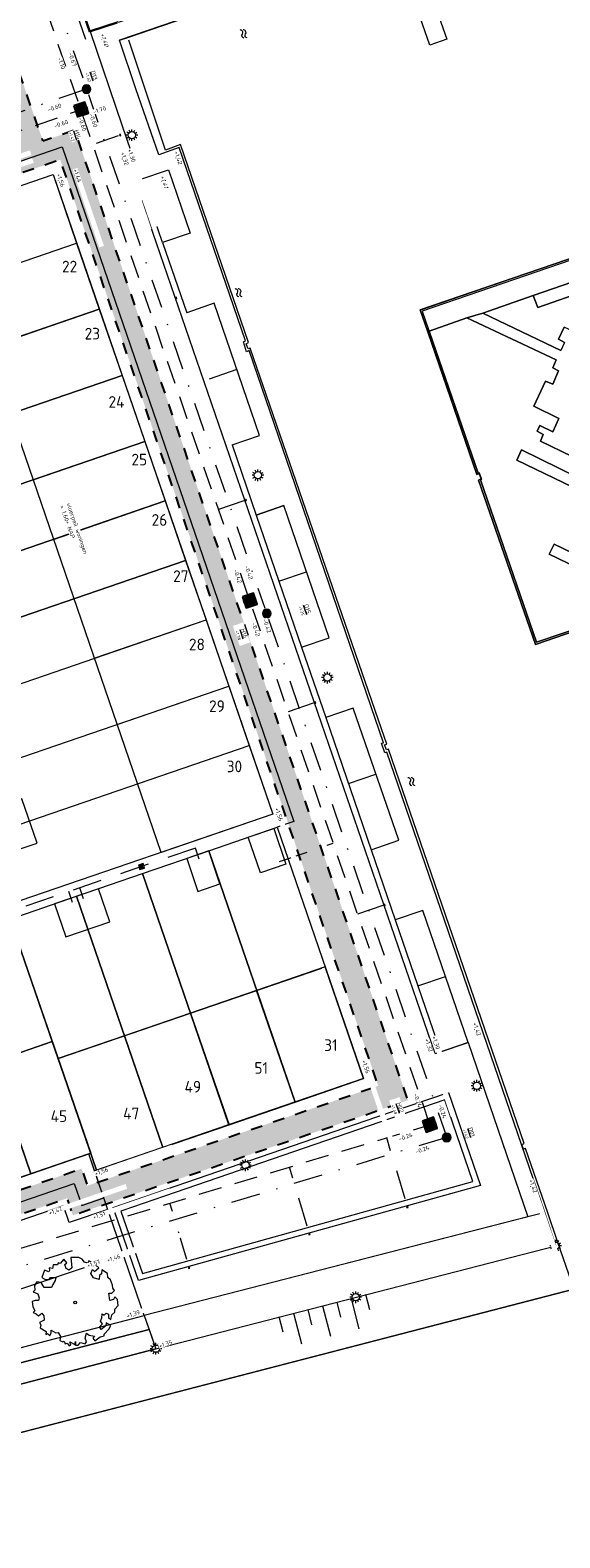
# Model space of a CAD drawing. Header units: metres. Extents: x 264570 to 266133, y 576109 to 577454.
# Tile 13 of 128: x 265214 to 265260, y 576635 to 576765. Entities that reach past the tile are written whole.
import ezdxf
from ezdxf.enums import TextEntityAlignment as Align

# ---------------------------------------------------------------- set-up
doc = ezdxf.new("R2010")
doc.units = ezdxf.units.M
for name, pattern in [('NLCS-HIDDEN', [4, 2, -2]), ('RI-HWA_KOLKAANSLUITING', [4.3, 2.5, -1.8]), ('RI-HWA_PVC', [6.4, 4, -2.4]), ('RI-VWA_PVC', [11, 5, -3, 0, -3])]:
    doc.linetypes.add(name, pattern=pattern)
for name, color, linetype, lineweight in [('B-BH-OG-BEBOUWING-G', 252, 'Continuous', 15), ('B-BH-OG-BEBOUWING-T50', 252, 'Continuous', 15), ('B-OI-RI-HWA_TRANSPORTLEIDING_PVC_315-G', 252, 'RI-HWA_PVC', 9), ('B-OI-RI-VWA_TRANSPORTLEIDING_PVC_315-G', 252, 'RI-VWA_PVC', 9), ('B-WE-GR-BOOM-S', 252, 'Continuous', 15), ('B-WE-IE-MEUBILAIR_WEGMEUBILAIR-S', 252, 'Continuous', 9), ('B-WE-KL-TRACE-A', 252, 'Continuous', 13), ('B-WE-KL-TRACE-GD', 252, 'NLCS-HIDDEN', 25), ('B-WE-OG-TOPOGRAFIE-G', 252, 'Continuous', 15), ('B-WE-RI-HWA_KOLK-S', 252, 'Continuous', 9), ('B-WE-RI-HWA_KOLKAANSLUITING-G', 252, 'RI-HWA_KOLKAANSLUITING', 18), ('B-WE-RI-HWA_RIOOLPUT_INSPECTIEPUT-G', 252, 'Continuous', 18), ('B-WE-RI-VWA_RIOOLPUT_INSPECTIEPUT-G', 252, 'Continuous', 18), ('B-XX-AL-BLAD-1A_5-5-PUTNUMMER-T35-500', 252, 'Continuous', 9), ('B-XX-AL-HOOGTELABEL-T25', 252, 'Continuous', 9), ('B-XX-AL-T25', 252, 'Continuous', 9)]:
    doc.layers.add(name, color=color, linetype=linetype, lineweight=lineweight)
doc.styles.add('NLCS-ISO-ANNOTATIVE-T18-Bestaand', font='NLCS-ISO.ttf', dxfattribs={"oblique": 27, "height": 1.8})
doc.styles.add('NLCS-ISO-ANNOTATIVE-T25', font='NLCS-ISO.ttf', dxfattribs={"height": 2.5})
doc.styles.add('NLCS-ISO-ANNOTATIVE-T35', font='NLCS-ISO.ttf', dxfattribs={"height": 3.5})
doc.styles.add('NLCS-ISO-M200-T50', font='NLCS-ISO.ttf', dxfattribs={"height": 1})

# ---------------------------------------------------------------- blocks, each defined once
blk = doc.blocks.new('SOG-TOPOGRAFIE_WATER-SO')
at = {"flags": 128}
for points in [[(-2.51, 0.56), (-2.43, 0.7, -0.538831), (-0.42, 0.73, 0.605168), (1.26, 0.93, -4.035705)], [(-2.88, -0.71), (-2.79, -0.57, -0.538831), (-0.79, -0.54, 0.605168), (0.89, -0.34, -4.035705)]]:
    blk.add_lwpolyline(points, format="xyb", dxfattribs=at)
blk = doc.blocks.new('N-SRI-KOLK_STRAAT_450X300-SO_2')
h = blk.add_hatch(color=256)
h.dxf.hatch_style = 1
h.paths.add_polyline_path([(0, 0), (-0.22, 0.15), (-0.22, -0.15)])
h.paths.add_polyline_path([(0.22, 0.15), (0, 0), (0.22, -0.15)])
for p, q in [((-0.22, -0.15), (0.22, 0.15)), ((0.22, -0.15), (-0.22, 0.15))]:
    blk.add_line(p, q)
at = {"flags": 128}
blk.add_lwpolyline([(-0.22, -0.15), (0.22, -0.15), (0.22, 0.15), (-0.22, 0.15)], close=True, dxfattribs=at)
blk = doc.blocks.new('N-SRI-PUT_HWA-SO')
h = blk.add_hatch(color=256)
h.dxf.hatch_style = 1
h.paths.add_polyline_path([(-2, 0, 1), (2, 0, 1)])
at = {"lineweight": -3, "flags": 128}
blk.add_lwpolyline([(-2, -2), (2, -2), (2, 2), (-2, 2)], close=True, dxfattribs=at)
at = {"lineweight": -3}
blk.add_circle((0, 0), 2, dxfattribs=at)
blk = doc.blocks.new('N-SRI-KOLK_STRAAT_450x450-SO')
h = blk.add_hatch(color=256)
h.dxf.hatch_style = 1
h.paths.add_polyline_path([(-0.56, 0.56), (-0.56, -0.56), (0, 0)])
h.paths.add_polyline_path([(0, 0), (0.56, -0.56), (0.56, 0.56)])
for p, q in [((-0.56, -0.56), (0.56, 0.56)), ((0.56, -0.56), (-0.56, 0.56))]:
    blk.add_line(p, q)
at = {"flags": 128}
blk.add_lwpolyline([(-0.56, -0.56), (0.56, -0.56), (0.56, 0.56), (-0.56, 0.56)], close=True, dxfattribs=at)
blk = doc.blocks.new('SGR-BOOM_06')
at = {"linetype": 'Continuous', "flags": 128}
blk.add_lwpolyline([(2.7, 3.52), (2.53, 3.94), (2.2, 4.06), (1.94, 4.52), (1.27, 4.69), (0.86, 4.52), (1.11, 4.27), (1.06, 3.81), (0.23, 3.98), (0.35, 4.32), (0.18, 4.69), (-0.15, 4.61), (-0.49, 4.69), (-1.15, 4.65), (-1.49, 4.48), (-1.95, 4.57), (-2.54, 4.11), (-2.12, 3.9), (-1.99, 3.64), (-1.58, 3.44), (-1.99, 2.89), (-2.54, 2.77), (-2.92, 3.1), (-2.62, 3.22), (-2.87, 3.86), (-3.63, 3.43), (-4, 3.02), (-3.79, 2.85), (-4, 2.51), (-4.42, 2.35), (-4.72, 2.05), (-5.01, 1.21), (-3.88, 0.92), (-3.71, 0.54), (-4, 0.29), (-4.51, 0.29), (-4.6, 0.56), (-5.09, 0.38), (-4.76, -0.17), (-4.93, -0.38), (-4.72, -0.54), (-4.88, -1.01), (-4.53, -1.18), (-4.72, -1.55), (-4.42, -1.59), (-4.29, -1.71), (-4.62, -2.11), (-3.92, -2.68), (-3.67, -2.43), (-3.46, -1.97), (-3.63, -1.76), (-3.42, -1.17), (-3.12, -1.34), (-2.79, -1.76), (-2.5, -2.01), (-2.79, -2.81), (-3.42, -2.93), (-3.67, -3.39), (-3.33, -3.77), (-2.83, -3.9), (-2.77, -4.02), (-2.71, -4.15), (-2.33, -3.73), (-1.83, -3.73), (-1.57, -3.9), (-1.7, -4.27), (-1.7, -4.61), (-1.15, -4.74), (-0.61, -4.69), (-0.49, -4.94), (-0.23, -4.65), (0.1, -4.48), (-0.06, -4.01), (0.27, -3.9), (0.77, -4.02), (0.86, -4.61), (1.15, -4.57), (1.44, -4.74), (2.07, -4.23), (2.37, -4.36), (2.32, -4.15), (2.66, -3.98), (2.41, -3.73), (2.11, -3.64), (2.57, -3.23), (2.62, -2.98), (3.16, -2.85), (3.54, -3.06), (3.79, -2.81), (3.77, -2.63), (4.12, -2.63), (4.12, -2.39), (4.46, -2.26), (4.46, -2.05), (4.08, -2.05), (4.54, -1.59), (4.25, -1.42), (4.63, -1.55), (4.75, -1.26), (4.54, -0.92), (4.84, -0.46), (4.67, -0.25), (4.25, -0.25), (3.75, 0.08), (4.08, 0.29), (4.38, 0.84), (4.54, 0.59), (4.88, 0.71), (4.67, 1.43), (4.71, 1.89), (4.5, 1.97), (4.16, 2.64), (3.83, 3.01), (3.37, 2.6), (3.66, 2.43), (3.91, 1.8), (3.54, 1.72), (3.33, 2.14), (2.99, 2.05), (2.66, 2.31), (2.24, 2.51), (2.45, 2.68), (2.32, 2.93), (2.53, 3.18), (2.87, 3.06), (3.16, 3.23)], close=True, dxfattribs=at)
blk.add_circle((0, 0), 0.15)
blk = doc.blocks.new('N-SRI-PUT_VWA_KUNSTSTOF-SO')
h = blk.add_hatch(color=256)
edge = h.paths.add_edge_path()
edge.add_arc((0, 0), 1.5, 0, 180)
edge.add_arc((0, 0), 1.5, 180, 360)
at = {"flags": 128}
blk.add_lwpolyline([(1.5, 0, 1), (-1.5, 0, 1), (1.5, 0)], format="xyb", close=True, dxfattribs=at)
blk = doc.blocks.new('LM')
at = {"flags": 128}
for points in [[(-1.25, 0), (-2, 0)], [(-1.08, 0.62), (-1.73, 1)], [(-0.62, 1.08), (-1, 1.73)], [(0, 1.25), (0, 2)], [(0.62, 1.08), (1, 1.73)], [(1.08, 0.62), (1.73, 1)], [(2, 0), (1.25, 0)], [(-1.73, -1), (-1.08, -0.62)], [(-1, -1.73), (-0.62, -1.08)], [(0, -2), (0, -1.25)], [(1, -1.73), (0.62, -1.08)], [(1.73, -1), (1.08, -0.62)]]:
    blk.add_lwpolyline(points, dxfattribs=at)
blk.add_circle((0, 0), 1.25)

msp = doc.modelspace()

# ---------------------------------------------------------------- hatches: boundary and pattern name
at = {"layer": 'B-WE-KL-TRACE-A'}
h = msp.add_hatch(dxfattribs=at)
h.set_pattern_fill('DOTS', color=256, scale=0.5)
h.set_pattern_definition([(0, (265213.50372, 576754.34745), (0.079375, 0.15875), [0, -0.15875])])
edge = h.paths.add_edge_path()
edge.add_line((265245.43, 576937.04), (265177.87, 576914.05))
edge.add_arc((265180.15, 576907.44), 7, 109.0342, 199.0537)
edge.add_line((265173.53, 576905.15), (265198.21, 576833.69))
edge.add_line((265198.21, 576833.69), (265187.39, 576829.95))
edge.add_line((265187.39, 576829.95), (265213.5, 576754.35))
edge.add_line((265213.5, 576754.35), (265157.98, 576735.28))
edge.add_line((265157.98, 576735.28), (265156.42, 576734.74))
edge.add_line((265156.42, 576734.74), (265144.82, 576730.76))
edge.add_line((265144.82, 576730.76), (265165.44, 576670.75))
edge.add_line((265165.44, 576670.75), (265167.33, 576671.4))
edge.add_line((265167.33, 576671.4), (265174.21, 576651.37))
edge.add_line((265174.21, 576651.37), (265191.29, 576657.24))
edge.add_line((265191.29, 576657.24), (265191.9, 576655.46))
edge.add_line((265191.9, 576655.46), (265217.47, 576664.24))
edge.add_line((265217.47, 576664.24), (265217.97, 576662.78))
edge.add_line((265217.97, 576662.78), (265246.73, 576672.66))
edge.add_line((265246.73, 576672.66), (265218.13, 576755.94))
edge.add_line((265218.13, 576755.94), (265215.4, 576755))
edge.add_line((265215.4, 576755), (265189.93, 576828.72))
edge.add_line((265189.93, 576828.72), (265200.76, 576832.46))
edge.add_line((265200.76, 576832.46), (265175.42, 576905.8))
edge.add_arc((265180.15, 576907.44), 5, 109.0788, 199.0537, ccw=False)
edge.add_line((265178.52, 576912.16), (265246.07, 576935.15))
edge.add_line((265246.07, 576935.15), (265245.43, 576937.04))
h.paths.add_polyline_path([(265147.37, 576729.51), (265166.68, 576673.29), (265168.57, 576673.94), (265175.45, 576653.91), (265192.54, 576659.78), (265193.15, 576658), (265218.71, 576666.78), (265219.21, 576665.32), (265244.19, 576673.9), (265216.89, 576753.4)], flags=16)

# ---------------------------------------------------------------- linework, layer by layer
at = {"layer": 'B-BH-OG-BEBOUWING-G', "flags": 128}
for points in [[(265235.13, 576697.22), (265225.54, 576693.93), (265206.68, 576748.83), (265216.27, 576752.12)], [(265212.06, 576693.77), (265214.9, 576694.74), (265213.6, 576698.52), (265210.76, 576697.55)], [(265230.6, 576691.23), (265229.63, 576694.07), (265227.74, 576693.42), (265228.71, 576690.58)], [(265216.39, 576689.52), (265217.36, 576686.68), (265221.15, 576687.98), (265220.17, 576690.82)], [(265233.74, 576682.09), (265237.04, 576672.5), (265242.92, 576674.53), (265239.63, 576684.12)], [(265228.07, 576680.14), (265231.38, 576670.56), (265237.04, 576672.5), (265233.74, 576682.09)], [(265222.39, 576678.19), (265225.69, 576668.6), (265231.38, 576670.56), (265228.07, 576680.14)], [(265216.7, 576676.24), (265220, 576666.65), (265225.69, 576668.6), (265222.39, 576678.19)], [(265211.08, 576675.94), (265214.37, 576666.35), (265219.5, 576668.11), (265216.2, 576677.7)], [(265205.97, 576674.19), (265209.27, 576664.6), (265214.37, 576666.35), (265211.08, 576675.94)]]:
    msp.add_lwpolyline(points, close=True, dxfattribs=at)
for points in [[(265208.7, 576742.94), (265218.29, 576746.24)], [(265210.65, 576737.27), (265220.24, 576740.56)], [(265212.6, 576731.59), (265222.19, 576734.89)], [(265214.55, 576725.92), (265224.14, 576729.21)], [(265216.3, 576720.81), (265225.89, 576724.11)], [(265218.06, 576715.71), (265227.65, 576719)], [(265219.81, 576710.6), (265229.4, 576713.89)], [(265221.76, 576704.92), (265231.35, 576708.22)], [(265223.51, 576699.82), (265233.1, 576703.11)], [(265236.26, 576692.93), (265234.08, 576692.17), (265233.03, 576695.23), (265235.21, 576695.98), (265236.26, 576692.93)], [(265218.28, 576690.17), (265219.25, 576687.33)]]:
    msp.add_lwpolyline(points, dxfattribs=at)
at = {"layer": 'B-OI-RI-HWA_TRANSPORTLEIDING_PVC_315-G', "ltscale": 0.5, "flags": 128}
for points in [[(265233, 576716.03), (265194.39, 576828.15)], [(265181.46, 576744.92), (265219.17, 576757.87)], [(265221.86, 576755.46), (265219.68, 576754.7)], [(265248.62, 576670.56), (265233.33, 576715.08)]]:
    msp.add_lwpolyline(points, dxfattribs=at)
at = {"layer": 'B-OI-RI-HWA_TRANSPORTLEIDING_PVC_315-G', "ltscale": 0.5}
msp.add_lwpolyline([(265157.64, 576688.82), (265171.88, 576647.37), (265210.44, 576659.03), (265248.62, 576670.56)], dxfattribs=at)
at = {"layer": 'B-OI-RI-VWA_TRANSPORTLEIDING_PVC_315-G', "ltscale": 0.5, "flags": 128}
for points in [[(265214.36, 576773.38), (265218.98, 576759.93)], [(265219.14, 576759.46), (265180.97, 576746.35)], [(265219.3, 576758.99), (265234.45, 576714.91)]]:
    msp.add_lwpolyline(points, dxfattribs=at)
at = {"layer": 'B-OI-RI-VWA_TRANSPORTLEIDING_PVC_315-G', "ltscale": 0.5}
msp.add_lwpolyline([(265234.77, 576713.96), (265250.06, 576669.47), (265210.93, 576657.61), (265171.44, 576645.63), (265157.19, 576687.08)], dxfattribs=at)
at = {"layer": 'B-WE-KL-TRACE-GD', "ltscale": 0.5, "flags": 128}
msp.add_lwpolyline([(265156.42, 576734.74), (265144.82, 576730.76), (265165.44, 576670.75), (265167.33, 576671.4), (265174.21, 576651.37), (265191.29, 576657.24), (265191.9, 576655.46), (265217.47, 576664.24), (265217.97, 576662.78), (265246.73, 576672.66), (265218.13, 576755.94), (265215.4, 576755), (265189.93, 576828.72), (265200.76, 576832.46), (265175.42, 576905.8, -0.414085), (265178.52, 576912.16), (265246.07, 576935.15)], format="xyb", dxfattribs=at)
at = {"layer": 'B-WE-OG-TOPOGRAFIE-G'}
for p, q in [((265296.26, 576757.14), (265247.82, 576740.49)), ((265227.1, 576754.45), (265225.34, 576753.82)), ((265235.21, 576695.98), (265235.52, 576696.09)), ((265235.52, 576696.09), (265242.92, 576674.53)), ((265216.7, 576676.24), (265239.33, 576684.01)), ((265190.64, 576668.92), (265216.2, 576677.7)), ((265216.2, 576677.7), (265216.7, 576676.24)), ((265242.92, 576674.53), (265219.83, 576666.59)), ((265219.83, 576666.59), (265219.33, 576668.05)), ((265259.61, 576660.44), (265258.74, 576663)), ((265260.77, 576657.06), (265259.61, 576660.44)), ((265243.47, 576654.67), (265243.13, 576655.97)), ((265238.49, 576653.39), (265238.16, 576654.69)), ((265239.4, 576655.01), (265240.08, 576652.39)), ((265240.98, 576654.03), (265240.65, 576655.33)), ((265242.56, 576653.03), (265241.89, 576655.65)), ((265236.01, 576652.75), (265235.67, 576654.05)), ((265236.92, 576654.37), (265237.59, 576651.75))]:
    msp.add_line(p, q, dxfattribs=at)
for points in [[(265146.29, 576984.11), (265054.53, 576952.29), (265076.67, 576887.83), (265077.77, 576884.62), (265164.75, 576631.4), (265212.85, 576643.97), (265260.98, 576656.44), (265260.77, 576657.06), (265284.4, 576664.65), (265285.16, 576664.82), (265285.64, 576664.42), (265328.59, 576675.72), (265332.46, 576676.73), (265342.03, 576679.25), (265422.62, 576700.31), (265485.57, 576716.53), (265587.98, 576742.98), (265589.62, 576742.56), (265592.11, 576740.01), (265593.76, 576738.71), (265595.41, 576733.38), (265604.83, 576703.22)], [(265219.08, 576763.71), (265216.3, 576771.77), (265212.51, 576782.74), (265208.83, 576793.5), (265204.5, 576806.07), (265197.91, 576825.15), (265199.98, 576825.86), (265193.8, 576843.89), (265189, 576857.79), (265184.66, 576870.41), (265180.52, 576882.41), (265176.04, 576895.47), (265173.02, 576904.25), (265172.54, 576907.63), (265173.08, 576910.33), (265174.64, 576912.89), (265177.53, 576914.78), (265179.28, 576915.36), (265195.02, 576920.76), (265209.9, 576925.95), (265222.62, 576930.27)], [(265228.22, 576767.36), (265221.86, 576765.17), (265221.84, 576765.24), (265219.46, 576764.46), (265216.87, 576771.97), (265213.08, 576782.94), (265209.39, 576793.7), (265205.07, 576806.27), (265198.68, 576824.78), (265200.74, 576825.48), (265194.37, 576844.08), (265189.57, 576857.98), (265185.23, 576870.61), (265181.09, 576882.61), (265176.61, 576895.66), (265173.61, 576904.39), (265173.15, 576907.61), (265173.64, 576910.1), (265175.09, 576912.46), (265177.79, 576914.23), (265179.47, 576914.8), (265182.43, 576915.81)], [(265081.67, 576885.1), (265166.81, 576637.24), (265167.14, 576636.7), (265168.15, 576636.43), (265225.08, 576651.32), (265259.43, 576660.17)], [(265260.98, 576656.44), (265164.72, 576631.49), (265077.77, 576884.62)], [(265247.42, 576771.32), (265250.06, 576763.75), (265250.06, 576763.75), (265248.62, 576763.24), (265242.83, 576779.82)], [(265221.78, 576765.12), (265219.39, 576764.34), (265216.77, 576771.94)], [(265231.54, 576766.93), (265221.97, 576763.67)], [(265225.34, 576753.82), (265223.37, 576759.48), (265221.97, 576763.67), (265222.69, 576763.89), (265231.54, 576766.93)], [(265224.8, 576748.76), (265222.23, 576756.29), (265219.46, 576764.46)], [(265225.93, 576754.23), (265222.77, 576763.67)], [(265156.02, 576733.54), (265217.04, 576754.5), (265236.93, 576696.58), (265235.52, 576696.09)], [(265244.21, 576705.29), (265233.2, 576737.22), (265233.01, 576737.16), (265232.84, 576737.61), (265233.06, 576737.71), (265227.22, 576754.7), (265225.93, 576754.23)], [(265258.5, 576663.03), (265244.93, 576702.55), (265244.75, 576702.49), (265244.47, 576703.3), (265244.65, 576703.35), (265233.1, 576737.01), (265232.88, 576736.92), (265232.61, 576737.77), (265232.79, 576737.84), (265227.1, 576754.45)], [(265287.23, 576754.07), (265281.26, 576752.01), (265281.33, 576751.82), (265280.89, 576751.66), (265280.8, 576751.86), (265263.16, 576745.79), (265263.23, 576745.61), (265262.76, 576745.44), (265262.69, 576745.62), (265247.79, 576740.51), (265248.44, 576738.62)], [(265194.05, 576737.91), (265192.03, 576743.8), (265216.27, 576752.12), (265218.29, 576746.24)], [(265223.8, 576751.73), (265226.17, 576752.54), (265228.04, 576747.11)], [(265251.91, 576677.61), (265249.07, 576676.64), (265223.9, 576749.89)], [(265225.67, 576746.29), (265227.74, 576740.27)], [(265248.44, 576738.62), (265247.79, 576740.51), (265262.69, 576745.62), (265262.76, 576745.44), (265263.23, 576745.61)], [(265267.61, 576745.25), (265257.49, 576741.75), (265253.16, 576740.22), (265251.78, 576739.82), (265248.55, 576738.67), (265248.44, 576738.62), (265247.79, 576740.51), (265262.69, 576745.62)], [(265262.72, 576745.48), (265247.95, 576740.41), (265252.75, 576726.48), (265252.86, 576726.51), (265253.04, 576725.98), (265252.95, 576725.92), (265257.76, 576711.98), (265267.19, 576715.17)], [(265262.14, 576742.2), (265257.89, 576740.73), (265257.89, 576740.73), (265257.49, 576741.75), (265257.49, 576741.75), (265267.61, 576745.25)], [(265231.64, 576728.92), (265234, 576729.73), (265230.11, 576741.08), (265227.74, 576740.27)], [(265260.82, 576727.93), (265258.12, 576729.24), (265258.12, 576729.24), (265258.34, 576729.81), (265258.34, 576729.81), (265257.84, 576730.09), (265257.84, 576730.09), (265258.05, 576730.58), (265258.05, 576730.58), (265259.17, 576730.04), (265259.69, 576731.18), (265259.69, 576731.18), (265257.55, 576732.24), (265258.55, 576734.38), (265259.18, 576734.14), (265259.18, 576734.14), (265259.67, 576735.29), (265259.67, 576735.29), (265259.16, 576735.54), (265259.45, 576736.21), (265251.78, 576739.82), (265251.78, 576739.82), (265253.16, 576740.22), (265253.16, 576740.22), (265259.87, 576737.02)], [(265267.08, 576715.01), (265257.68, 576711.77), (265257.68, 576711.77), (265252.8, 576725.9), (265253.01, 576726), (265253.01, 576726), (265252.84, 576726.46), (265252.84, 576726.46), (265252.65, 576726.39), (265252.65, 576726.39), (265248.44, 576738.62), (265248.44, 576738.62), (265248.55, 576738.67), (265248.55, 576738.67), (265252.75, 576726.48), (265252.86, 576726.51), (265252.86, 576726.51), (265253.04, 576725.98), (265253.04, 576725.98), (265252.95, 576725.92), (265252.95, 576725.92), (265257.76, 576711.98), (265267.19, 576715.17)], [(265267.19, 576715.17), (265257.76, 576711.98), (265252.95, 576725.92), (265253.04, 576725.98), (265252.86, 576726.51), (265252.75, 576726.48), (265248.55, 576738.67), (265248.55, 576738.67), (265251.78, 576739.82), (265259.45, 576736.21), (265259.16, 576735.54), (265259.67, 576735.29), (265259.18, 576734.14), (265258.55, 576734.38), (265257.55, 576732.24), (265259.69, 576731.18), (265259.17, 576730.04), (265258.05, 576730.58), (265257.84, 576730.09), (265258.34, 576729.81), (265258.12, 576729.24), (265260.82, 576727.93)], [(265260.18, 576737.71), (265259.67, 576738), (265260.16, 576739.04)], [(265248.44, 576738.62), (265252.65, 576726.39), (265252.84, 576726.46), (265253.01, 576726), (265252.8, 576725.9), (265257.68, 576711.77), (265267.08, 576715.01), (265272.45, 576699.44), (265272.65, 576699.51), (265272.8, 576699.04), (265272.61, 576698.96), (265278.49, 576681.85)], [(265278.49, 576681.85), (265272.61, 576698.96), (265272.8, 576699.04), (265272.65, 576699.51), (265272.45, 576699.44), (265267.08, 576715.01), (265257.68, 576711.77), (265252.8, 576725.9), (265253.01, 576726), (265252.84, 576726.46), (265252.65, 576726.39), (265248.44, 576738.62)], [(265229.69, 576734.59), (265232.06, 576735.41)], [(265231.64, 576728.92), (265233.71, 576722.9), (265236.07, 576723.71)], [(265260.9, 576725.29), (265256.07, 576727.62), (265256.48, 576728.49), (265256.48, 576728.49), (265261.33, 576726.12)], [(265261.33, 576726.12), (265256.48, 576728.49), (265256.07, 576727.62), (265260.9, 576725.29)], [(265136.08, 576726.7), (265137.93, 576727.33), (265168.46, 576638.46), (265224.51, 576652.98), (265225.08, 576651.32), (265168.15, 576636.43)], [(265220.97, 576663.28), (265217.66, 576662.15), (265217.16, 576663.59), (265195.21, 576656.07), (265196.49, 576652.34), (265173.6, 576644.47), (265170.57, 576653.29), (265170.87, 576653.39), (265145.33, 576727.76)], [(265139.73, 576725.83), (265144.94, 576710.82), (265150.99, 576692.96), (265157.05, 576675.57), (265163.35, 576657.27), (265168.9, 576640.92), (265169.25, 576639.9), (265185.17, 576644.04), (265208, 576649.98), (265215.71, 576652.01), (265222.56, 576653.77), (265224.1, 576654.17), (265224.51, 576652.98), (265168.46, 576638.46), (265138.58, 576725.44)], [(265144.19, 576721.95), (265161.2, 576672.47), (265171.52, 576642.39), (265218.98, 576658.31)], [(265263.71, 576717.19), (265258.85, 576719.54), (265258.85, 576719.54), (265259.29, 576720.4), (265264.2, 576718.02)], [(265264.2, 576718.02), (265259.29, 576720.4), (265258.85, 576719.54), (265263.71, 576717.19)], [(265207.7, 576706.44), (265205.95, 576711.55), (265227.65, 576719), (265229.4, 576713.89)], [(265235.66, 576717.22), (265238.02, 576718.03)], [(265209.65, 576700.77), (265207.7, 576706.44), (265229.4, 576713.89), (265231.35, 576708.22)], [(265237.61, 576711.55), (265239.68, 576705.52)], [(265211.41, 576695.66), (265209.65, 576700.77), (265231.35, 576708.22), (265233.1, 576703.11)], [(265258.74, 576663), (265256.84, 576668.51), (265256.65, 576668.45), (265256.5, 576668.87), (265256.7, 576668.93), (265245.06, 576702.8), (265244.88, 576702.74), (265244.73, 576703.17), (265244.92, 576703.23), (265244.21, 576705.29)], [(265241.63, 576699.85), (265243.99, 576700.66)], [(265243.58, 576694.17), (265245.64, 576688.15)], [(265220, 576666.65), (265212.59, 576688.21), (265218.28, 576690.17), (265225.69, 576668.6)], [(265247.59, 576682.47), (265249.96, 576683.29)], [(265233.74, 576682.09), (265237.04, 576672.5)], [(265228.07, 576680.14), (265231.38, 576670.56)], [(265251.91, 576677.61), (265257.04, 576662.66), (265224.1, 576654.17), (265219.83, 576666.59)]]:
    msp.add_lwpolyline(points, dxfattribs=at)
for points in [[(265226.17, 576752.54), (265228.04, 576747.11), (265225.67, 576746.29), (265223.8, 576751.73)], [(265220.24, 576740.56), (265196, 576732.24), (265194.05, 576737.91), (265218.29, 576746.24)], [(265253.16, 576740.22), (265257.49, 576741.75), (265257.89, 576740.73), (265262.14, 576742.2), (265263.96, 576741.33), (265263.71, 576740.78), (265264.26, 576740.53), (265263.73, 576739.39), (265263.13, 576739.61), (265262.37, 576738.01), (265260.16, 576739.04), (265259.67, 576738), (265260.18, 576737.71), (265259.87, 576737.02), (265253.16, 576740.22)], [(265222.19, 576734.89), (265199.08, 576726.95), (265197.13, 576732.63), (265220.24, 576740.56)], [(265224.14, 576729.21), (265202.44, 576721.76), (265201.01, 576725.92), (265199.6, 576725.44), (265199.08, 576726.95), (265222.19, 576734.89)], [(265225.89, 576724.11), (265204.2, 576716.65), (265202.44, 576721.76), (265224.14, 576729.21)], [(265227.65, 576719), (265205.95, 576711.55), (265204.2, 576716.65), (265225.89, 576724.11)], [(265236.07, 576723.71), (265233.71, 576722.9), (265237.61, 576711.55), (265239.97, 576712.36)], [(265245.94, 576694.99), (265242.04, 576706.33), (265239.68, 576705.52), (265243.58, 576694.17)], [(265235.13, 576697.22), (265213.43, 576689.77), (265211.41, 576695.66), (265233.1, 576703.11)], [(265237.04, 576672.5), (265229.63, 576694.07), (265235.52, 576696.09), (265242.92, 576674.53)], [(265231.36, 576670.55), (265223.95, 576692.12), (265229.63, 576694.07), (265237.04, 576672.5)], [(265225.69, 576668.6), (265218.28, 576690.17), (265223.95, 576692.12), (265231.36, 576670.55)], [(265214.37, 576666.35), (265207.27, 576687.02), (265212.4, 576688.78), (265219.5, 576668.11)], [(265251.91, 576677.61), (265248.01, 576688.96), (265245.64, 576688.15), (265249.54, 576676.8)], [(265209.27, 576664.6), (265202.17, 576685.27), (265207.27, 576687.02), (265214.37, 576666.35)], [(265252.95, 576665.35), (265223.6, 576657.17), (265221.6, 576662.97), (265221.44, 576663.45), (265244.06, 576671.22), (265250.21, 576673.33)], [(265222.08, 576663.14), (265223.95, 576657.79), (265252.3, 576665.69), (265249.9, 576672.69)], [(265193.77, 576659.27), (265194.42, 576657.38), (265218.09, 576665.51), (265218.74, 576663.62), (265220.63, 576664.27), (265219.33, 576668.05)], [(265224.1, 576654.17), (265225.08, 576651.32), (265259.43, 576660.17), (265258.5, 576663.03)]]:
    msp.add_lwpolyline(points, close=True, dxfattribs=at)
at = {"layer": 'B-WE-RI-HWA_KOLKAANSLUITING-G'}
for p, q in [((265235.72, 576693.15), (265240.32, 576694.73)), ((265228.81, 576693.36), (265228.49, 576694.31))]:
    msp.add_line(p, q, dxfattribs=at)
at = {"layer": 'B-WE-RI-HWA_KOLKAANSLUITING-G', "flags": 128}
for points in [[(265232.65, 576724.12), (265230.47, 576723.37)], [(265238.6, 576706.74), (265236.45, 576706)], [(265228.49, 576694.31), (265213.06, 576689.01), (265212.86, 576689.58), (265201.31, 576685.61)], [(265218.88, 576689.95), (265218.56, 576690.9)], [(265217.94, 576689.63), (265217.61, 576690.57)], [(265244.57, 576689.37), (265242.41, 576688.63)], [(265246.49, 576664.2), (265244.91, 576669.44)], [(265238.08, 576661.86), (265236.56, 576666.92)], [(265227.75, 576658.98), (265226.29, 576663.82)]]:
    msp.add_lwpolyline(points, dxfattribs=at)

# ---------------------------------------------------------------- block references
at = {"layer": 'B-WE-GR-BOOM-S', "xscale": 0.7499999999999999, "yscale": 0.7499999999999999, "zscale": 0.7499999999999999, "rotation": 288.9573062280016}
msp.add_blockref('SGR-BOOM_06', (265218.17, 576655.3), dxfattribs=at)
at = {"layer": 'B-WE-IE-MEUBILAIR_WEGMEUBILAIR-S', "xscale": 0.25, "yscale": 0.25, "zscale": 0.25}
for p in [(265223.04, 576755.51), (265233.86, 576726.31), (265239.82, 576708.94), (265252.65, 576673.9), (265232.79, 576667.08), (265259.43, 576660.17), (265242.25, 576655.75), (265225.1, 576651.33)]:
    msp.add_blockref('LM', p, dxfattribs=at)
at = {"layer": 'B-WE-OG-TOPOGRAFIE-G', "xscale": 0.2, "yscale": 0.2, "zscale": 0.2, "rotation": 288.9573062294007}
for p in [(265232.65, 576764.07), (265232.22, 576741.84), (265247.06, 576699.87)]:
    msp.add_blockref('SOG-TOPOGRAFIE_WATER-SO', p, dxfattribs=at)
at = {"layer": 'B-WE-RI-HWA_KOLK-S', "color": 253}
for name, p, xscale, yscale, zscale, rotation in [('N-SRI-KOLK_STRAAT_450X300-SO_2', (265222.04, 576755.52), 0.2499999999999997, 0.2499999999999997, 0.4999999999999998, 288.9573062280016), ('N-SRI-KOLK_STRAAT_450X300-SO_2', (265226.84, 576741.54), 0.2499999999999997, 0.2499999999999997, 0.4999999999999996, 288.9573062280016), ('N-SRI-KOLK_STRAAT_450X300-SO_2', (265232.83, 576724.18), 0.2499999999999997, 0.2499999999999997, 0.4999999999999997, 288.9573062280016), ('N-SRI-KOLK_STRAAT_450X300-SO_2', (265238.78, 576706.8), 0.2499999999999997, 0.2499999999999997, 0.4999999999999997, 288.9573062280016), ('N-SRI-KOLK_STRAAT_450x450-SO', (265223.86, 576692.72), 0.3750000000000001, 0.3750000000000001, 0.75, 288.9573062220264), ('N-SRI-KOLK_STRAAT_450X300-SO_2', (265244.74, 576689.43), 0.2499999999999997, 0.2499999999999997, 0.4999999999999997, 288.9573062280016), ('N-SRI-KOLK_STRAAT_450X300-SO_2', (265246.69, 576663.48), 0.2499999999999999, 0.2499999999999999, 0.4999999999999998, 15.57218812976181), ('N-SRI-KOLK_STRAAT_450X300-SO_2', (265238.28, 576661.14), 0.25, 0.25, 0.4999999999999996, 15.57218812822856), ('N-SRI-KOLK_STRAAT_450X300-SO_2', (265227.95, 576658.26), 0.25, 0.25, 0.4999999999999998, 15.57218812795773)]:
    msp.add_blockref(name, p, dxfattribs=dict(at, xscale=xscale, yscale=yscale, zscale=zscale, rotation=rotation))
at = {"layer": 'B-WE-RI-HWA_RIOOLPUT_INSPECTIEPUT-G', "color": 253, "xscale": 0.2499999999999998, "yscale": 0.2499999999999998, "zscale": 0.2499999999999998, "rotation": 288.9573062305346}
for p in [(265218.69, 576757.71), (265233.16, 576715.56), (265248.62, 576670.56)]:
    msp.add_blockref('N-SRI-PUT_HWA-SO', p, dxfattribs=at)
at = {"layer": 'B-WE-RI-VWA_RIOOLPUT_INSPECTIEPUT-G', "color": 253, "xscale": 0.25, "yscale": 0.25, "zscale": 0.25}
for p in [(265234.61, 576714.44), (265250.06, 576669.47)]:
    msp.add_blockref('N-SRI-PUT_VWA_KUNSTSTOF-SO', p, dxfattribs=at)

# ---------------------------------------------------------------- texts
at = {"layer": 'B-BH-OG-BEBOUWING-T50', "style": 'NLCS-ISO-M200-T50'}
for s, p in [('22', (265217.69, 576744.23)), ('23', (265219.64, 576738.47)), ('24', (265221.71, 576732.61)), ('25', (265223.67, 576727.66)), ('26', (265225.4, 576722.48)), ('27', (265227.24, 576717.65)), ('28', (265228.62, 576711.79)), ('29', (265230.34, 576706.49)), ('30', (265231.84, 576701.32)), ('31', (265240.12, 576677.39)), ('51', (265234.14, 576675.43)), ('49', (265228.27, 576673.82)), ('45', (265216.77, 576671.29)), ('47', (265222.98, 576671.52))]:
    msp.add_text(s, height=1, dxfattribs=at).set_placement(p, align=Align.MIDDLE)
at = {"layer": 'B-WE-OG-TOPOGRAFIE-G', "char_height": 0.36, "attachment_point": 1, "rotation": 288.8418, "style": 'NLCS-ISO-ANNOTATIVE-T18-Bestaand'}
for s, width, insert in [('+1,40', 1.329, (265220.65, 576764.36, 0.5)), ('+1,41', 7.0028, (265225.79, 576752.14, 0.5))]:
    msp.add_mtext_dynamic_manual_height_columns(s, width=width, gutter_width=9, heights=[0], dxfattribs=dict(at, insert=insert))

# ---------------------------------------------------------------- next in the draw order: texts
at = {"layer": 'B-XX-AL-BLAD-1A_5-5-PUTNUMMER-T35-500', "char_height": 0.36, "attachment_point": 5, "rotation": 288.8418, "style": 'NLCS-ISO-ANNOTATIVE-T35', "bg_fill": 3, "box_fill_scale": 1.1, "bg_fill_color": 256, "bg_fill_true_color": 13158600, "bg_fill_transparency": 0}
for s, width, insert in [('{\\LD13\\P\\H0.71429x;\\l+1.42}', 0.9729, (265219.56, 576760.57)), ('{\\LH14\\P\\H0.71429x;\\l+1.42}', 0.875, (265218.15, 576755.48)), ('{\\LD15\\P\\H0.71429x;\\l+1.35}', 1.75, (265237.88, 576714.77)), ('{\\LH16\\P\\H0.71429x;\\l+1.38}', 1.75, (265232.44, 576712.67)), ('{\\LH02\\P\\H0.71429x;\\l+1.48}', 1.6594, (265245.84, 576671.96)), ('{\\LD01\\P\\H0.71429x;\\l+1.42}', 1.3687, (265251.97, 576669.85))]:
    msp.add_mtext_dynamic_manual_height_columns(s, width=width, gutter_width=17.5, heights=[0], dxfattribs=dict(at, insert=insert))
at = {"layer": 'B-XX-AL-HOOGTELABEL-T25', "char_height": 0.36, "attachment_point": 1, "rotation": 288.8418, "style": 'NLCS-ISO-ANNOTATIVE-T25', "bg_fill": 3, "box_fill_scale": 1.1, "bg_fill_color": 256, "bg_fill_transparency": 0}
for insert in [(265252.64, 576679.38), (265257.46, 576665.91)]:
    msp.add_mtext_dynamic_manual_height_columns('+1,42', width=7.0028, gutter_width=9, heights=[0], dxfattribs=dict(at, insert=insert))
at = {"layer": 'B-XX-AL-T25', "ltscale": 0.5, "char_height": 0.36, "attachment_point": 5, "style": 'NLCS-ISO-ANNOTATIVE-T25', "bg_fill": 3, "box_fill_scale": 1.1, "bg_fill_color": 256, "bg_fill_transparency": 0}
for s, insert, rotation in [('\\A1;\\pxql;-1.10', (265216.99, 576761.69), 288.9573), ('\\A1;\\pxql;-0.60', (265216.39, 576757.88), 18.9573), ('\\A1;-1.70', (265220.25, 576757.67), 18.9573), ('\\A1;\\pxql;-0.24', (265249.7, 576671.71), 288.9573), ('\\A1;\\pxql;-0.24', (265247.97, 576668.42), 18.9573)]:
    msp.add_mtext(s, dxfattribs=dict(at, insert=insert, rotation=rotation))

# ---------------------------------------------------------------- next in the draw order: linework, layer by layer
at = {"layer": 'B-WE-KL-TRACE-GD', "ltscale": 0.5, "flags": 128}
msp.add_lwpolyline([(265147.37, 576729.51), (265166.68, 576673.29), (265168.57, 576673.94), (265175.45, 576653.91), (265192.54, 576659.78), (265193.15, 576658), (265218.71, 576666.78), (265219.21, 576665.32), (265244.19, 576673.9), (265216.89, 576753.4)], close=True, dxfattribs=at)

# ---------------------------------------------------------------- next in the draw order: block references
at = {"layer": 'B-WE-RI-VWA_RIOOLPUT_INSPECTIEPUT-G', "color": 253, "xscale": 0.25, "yscale": 0.25, "zscale": 0.25}
msp.add_blockref('N-SRI-PUT_VWA_KUNSTSTOF-SO', (265219.14, 576759.46), dxfattribs=at)

# ---------------------------------------------------------------- next in the draw order: texts
at = {"layer": 'B-XX-AL-HOOGTELABEL-T25', "insert": (265249.13, 576678.21), "char_height": 0.36, "attachment_point": 1, "rotation": 288.8418, "style": 'NLCS-ISO-ANNOTATIVE-T25', "bg_fill": 3, "box_fill_scale": 1.1, "bg_fill_color": 256, "bg_fill_transparency": 0}
msp.add_mtext_dynamic_manual_height_columns('+1,30', width=7.0028, gutter_width=9, heights=[0], dxfattribs=at)
at = {"layer": 'B-XX-AL-T25', "ltscale": 0.5, "char_height": 0.36, "attachment_point": 5, "style": 'NLCS-ISO-ANNOTATIVE-T25', "bg_fill": 3, "box_fill_scale": 1.1, "bg_fill_color": 256, "bg_fill_transparency": 0}
for s, insert, rotation in [('\\A1;\\pxql;-0.67', (265217.94, 576762.02), 288.9573), ('\\A1;\\pxql;-0.60', (265216.95, 576756.48), 18.9573), ('\\A1;\\pxql;-0.60', (265218.79, 576756.46), 288.9573), ('\\A1;\\pxql;-0.24', (265247.58, 576672.65), 288.9573), ('\\A1;\\pxql;-0.24', (265246.53, 576669.52), 18.9573)]:
    msp.add_mtext(s, dxfattribs=dict(at, insert=insert, rotation=rotation))

# ---------------------------------------------------------------- next in the draw order: texts
at = {"layer": 'B-XX-AL-HOOGTELABEL-T25', "char_height": 0.36, "attachment_point": 1, "style": 'NLCS-ISO-ANNOTATIVE-T25', "bg_fill": 3, "box_fill_scale": 1.1, "bg_fill_color": 256, "bg_fill_transparency": 0}
for s, insert, rotation in [('+1,44', (265207.62, 576751.9), 18.8418), ('+1,42', (265227, 576754.19), 288.8418), ('+1,32', (265222.41, 576754.1), 288.8418), ('+1,56', (265216.9, 576752.27), 288.8418), ('\\pxt6;vloerpeil woningen\\P\\pt11;= 1,60+ NAP', (265217.76, 576723.99), 288.8418), ('+1,56', (265235.64, 576697.82), 288.8418), ('+1,32', (265248.52, 576678), 288.8418), ('+1,56', (265243.11, 576676.16), 288.8418), ('+1,56', (265219.8, 576666.51), 19), ('+1,47', (265215.85, 576663.14), 19), ('+1,57', (265219.13, 576658.61), 19), ('+1,35', (265225.31, 576651.71), 19)]:
    msp.add_mtext_dynamic_manual_height_columns(s, width=7.0028, gutter_width=9, heights=[0], dxfattribs=dict(at, insert=insert, rotation=rotation))
at = {"layer": 'B-XX-AL-T25', "ltscale": 0.5, "char_height": 0.36, "attachment_point": 5, "rotation": 288.9573, "style": 'NLCS-ISO-ANNOTATIVE-T25', "bg_fill": 3, "box_fill_scale": 1.1, "bg_fill_color": 256, "bg_fill_transparency": 0}
for s, insert in [('\\A1;\\pxql;-0.60', (265219.73, 576756.78)), ('\\A1;\\pxql;-0.42', (265232.12, 576717.64)), ('\\A1;\\pxql;-0.42', (265233.68, 576713.08))]:
    msp.add_mtext(s, dxfattribs=dict(at, insert=insert))

# ---------------------------------------------------------------- next in the draw order: texts
at = {"layer": 'B-XX-AL-HOOGTELABEL-T25', "char_height": 0.36, "attachment_point": 1, "style": 'NLCS-ISO-ANNOTATIVE-T25', "bg_fill": 3, "box_fill_scale": 1.1, "bg_fill_color": 256, "bg_fill_transparency": 0}
for s, insert, rotation in [('+1,30', (265223, 576754.37), 288.8418), ('+1,49', (265207.82, 576751.24), 18.8418), ('+1,44', (265218.33, 576752.66), 288.8418), ('+1,51', (265219.64, 576662.77), 19), ('+1,46', (265220.84, 576659.08), 19), ('+1,39', (265222.53, 576654.29), 19)]:
    msp.add_mtext_dynamic_manual_height_columns(s, width=7.0028, gutter_width=9, heights=[0], dxfattribs=dict(at, insert=insert, rotation=rotation))
at = {"layer": 'B-XX-AL-T25', "ltscale": 0.5, "char_height": 0.36, "attachment_point": 5, "rotation": 288.9573, "style": 'NLCS-ISO-ANNOTATIVE-T25', "bg_fill": 3, "box_fill_scale": 1.1, "bg_fill_color": 256, "bg_fill_transparency": 0}
for insert in [(265233.07, 576717.97), (265234.64, 576713.39)]:
    msp.add_mtext('\\A1;\\pxql;-0.42', dxfattribs=dict(at, insert=insert))

# ---------------------------------------------------------------- next in the draw order: texts
at = {"layer": 'B-XX-AL-HOOGTELABEL-T25', "insert": (265208.23, 576750.03), "char_height": 0.36, "attachment_point": 1, "rotation": 18.8418, "style": 'NLCS-ISO-ANNOTATIVE-T25', "bg_fill": 3, "box_fill_scale": 1.1, "bg_fill_color": 256, "bg_fill_transparency": 0}
msp.add_mtext_dynamic_manual_height_columns('+1,56', width=7.0028, gutter_width=9, heights=[0], dxfattribs=at)

doc.saveas('drawing.dxf')
